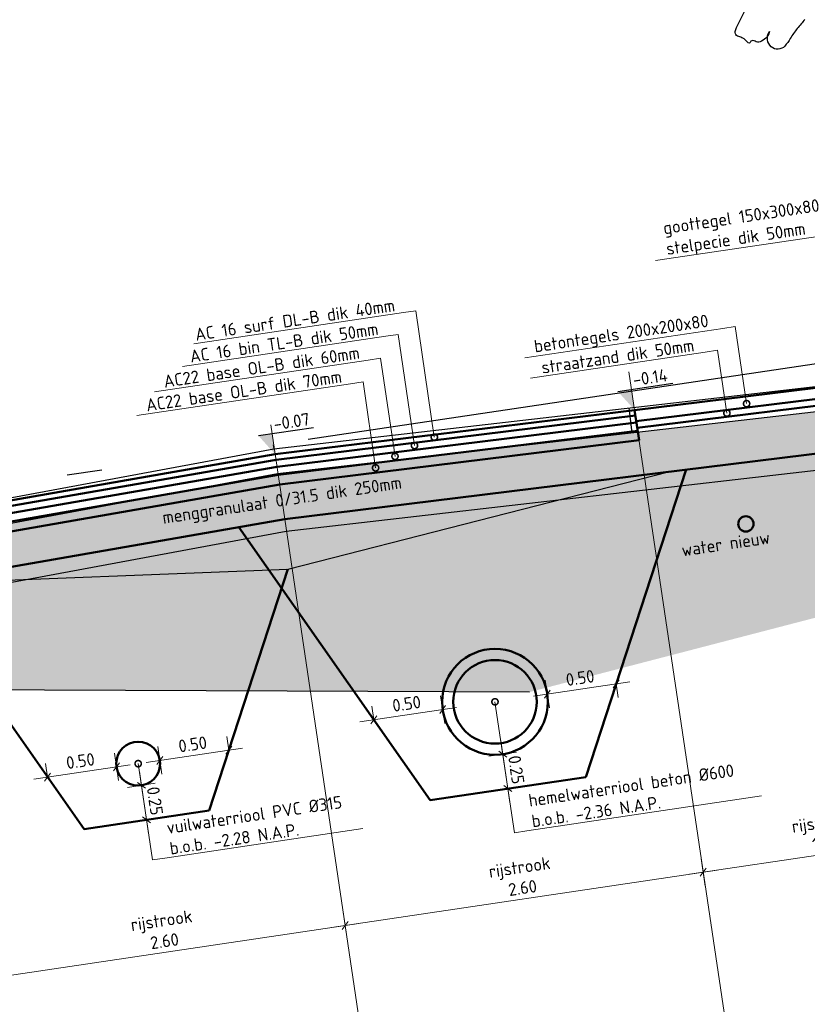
# Model space of a CAD drawing. Header units: metres. Extents: x 0 to 269924, y 0 to 933292.
# Tile 21 of 247: x 133877.13 to 133882.79, y 465789.48 to 465796.55. Entities that reach past the tile are written whole.
import ezdxf
from ezdxf import colors
from ezdxf.entities.mleader import LeaderData, LeaderLine
from ezdxf.math import Vec2, Vec3

# ---------------------------------------------------------------- set-up
doc = ezdxf.new("R2010")
doc.units = ezdxf.units.M
for name, pattern in [('AL-NAP_LIJN', [15.25, 12, -1.5, 0.25, -1.5]), ('RI-HWA', [7.4, 5, -2.4]), ('RI-VWA', [11, 5, -3, 0, -3])]:
    doc.linetypes.add(name, pattern=pattern)
for name, color, linetype, lineweight in [('B-WE-GR-BOOM-SD', 253, 'Continuous', 25), ('B-WE-KL-T18', 10, 'Continuous', 18), ('B-WE-MO-BODEM-AD-50', 253, 'Continuous', 18), ('B-WE-VH-VERHARDING-GD', 253, 'Continuous', 25), ('B-WE-VH-VERHARDING_FUNDERING-AD-50', 253, 'Continuous', 18), ('N-WE-GW-SLEUF-GD', 90, 'Continuous', 50), ('N-WE-KL-ET_LS_OV_LICHTMAST-S', 190, 'Continuous', 25), ('N-WE-RI-T18', 10, 'Continuous', 18), ('N-WE-VH-KANTOPSLUITING_OPSLUITBAND-SD', 150, 'Continuous', 25), ('N-WE-VH-M', 7, 'Continuous', 18), ('N-WE-VH-VERHARDING-GD', 7, 'Continuous', 50), ('N-WE-VH-VERHARDING-T18', 10, 'Continuous', 18), ('X-XX-AL-NAP-GD', 7, 'AL-NAP_LIJN', 25), ('X-XX-AL-PEILMAAT-SD', 7, 'Continuous', 25)]:
    doc.layers.add(name, color=color, linetype=linetype, lineweight=lineweight)
for name, color, linetype, lineweight, true_color in [('N-WE-KL-WATER-GD', 5, 'KL-WATER-N', 50, 0x0000ff), ('N-WE-RI-HWA-GD', 150, 'RI-HWA', 50, 0x007fff), ('N-WE-RI-VWA-GD', 20, 'RI-VWA', 50, 0xff3f00)]:
    doc.layers.add(name, color=color, linetype=linetype, lineweight=lineweight, true_color=true_color)
doc.layers.add('X-XX-AL-HULPLIJN-G', color=30, linetype='Continuous', lineweight=18, plot=False)
doc.layers.add('X-XX-AL-HULPLIJN-GD', color=30, linetype='Continuous', lineweight=25, plot=False)
doc.styles.add('NLCS-ISO', font='NLCS-ISO.ttf')
doc.styles.add('NLCS-ISO-M200-T18', font='NLCS-ISO.ttf', dxfattribs={"height": 0.36})
doc.styles.add('NLCS-ISO-M50-T18', font='NLCS-ISO.ttf', dxfattribs={"height": 0.09})
doc.linetypes.add('KL-WATER-N', pattern='A,7,-0.5,[168,NLCS.SHX,S=0.75,R=0,X=0.75,Y=0],-2', length=9.5)
doc.dimstyles.new('NLCS-M50-T18-SCHRAP_L2_H2', dxfattribs={"dimscale": 0.05, "dimtxt": 2.5, "dimasz": 1.008, "dimexe": 2, "dimexo": 2, "dimgap": 0.7, "dimtad": 1, "dimzin": 0, "dimdsep": 46, "dimtxsty": 'NLCS-ISO-M50-T18', "dimblk": 'OBLIQUE', "dimcen": 0, "dimdle": 2, "dimclrd": 256, "dimclre": 256, "dimclrt": 10, "dimazin": 0, "dimtfac": 1, "dimtdec": 3, "dimtofl": 0, "dimtmove": 0, "dimatfit": 3, "dimldrblk": 'OBLIQUE', "dimfxl": 2, "dimfxlon": 1, "dimtfillclr": 256, "dimtolj": 1, "dimtzin": 0, "dimlwd": -1, "dimlwe": -1, "dimarcsym": 0})

# ---------------------------------------------------------------- blocks, each defined once
blk = doc.blocks.new('_Oblique')
at = {"color": 0, "linetype": 'ByBlock', "lineweight": -2}
blk.add_line((-0.5, -0.5), (0.5, 0.5), dxfattribs=at)
blk = doc.blocks.new('*D679')
at = {"layer": 'Defpoints', "color": 0, "transparency": 16777216}
for p in [(4.4, 7.6904), (1.8, 7.6254), (1.8, 4.2703)]:
    blk.add_point(p, dxfattribs=at)
at = {"layer": 'N-WE-VH-M', "transparency": 16777216}
for p, q in [((1.8, 4.3703), (1.8, 4.1703)), ((4.4, 4.3703), (4.4, 4.1703)), ((4.5, 4.2703), (1.7, 4.2703))]:
    blk.add_line(p, q, dxfattribs=at)
at = {"layer": 'N-WE-VH-M', "transparency": 16777216, "xscale": 0.0504, "yscale": 0.0504, "zscale": 0.0504, "rotation": 180}
blk.add_blockref('_Oblique', (1.8, 4.2703), dxfattribs=at)
at = {"layer": 'N-WE-VH-M', "transparency": 16777216, "xscale": 0.0504, "yscale": 0.0504, "zscale": 0.0504}
blk.add_blockref('_Oblique', (4.4, 4.2703), dxfattribs=at)
at = {"layer": 'N-WE-VH-M', "color": 10, "transparency": 16777216, "insert": (3.1, 4.4253), "char_height": 0.09, "attachment_point": 5, "style": 'NLCS-ISO-M50-T18'}
blk.add_mtext('\\A1;rijstrook\\P2.60', dxfattribs=at)
blk = doc.blocks.new('_DotSmall')
at = {"color": 0, "linetype": 'ByBlock', "const_width": 0.5}
blk.add_lwpolyline([(-0.0625, 0, 1), (0.0625, 0, 1)], format="xyb", close=True, dxfattribs=at)
blk = doc.blocks.new('*D680')
at = {"layer": 'Defpoints', "color": 0, "transparency": 16777216}
for p in [(4.4, 7.6904), (7, 7.6254), (4.4, 4.2703)]:
    blk.add_point(p, dxfattribs=at)
at = {"layer": 'N-WE-VH-M', "transparency": 16777216}
for p, q in [((4.4, 4.3703), (4.4, 4.1703)), ((7, 4.3703), (7, 4.1703)), ((7.1, 4.2703), (4.3, 4.2703))]:
    blk.add_line(p, q, dxfattribs=at)
at = {"layer": 'N-WE-VH-M', "transparency": 16777216, "xscale": 0.0504, "yscale": 0.0504, "zscale": 0.0504, "rotation": 180}
blk.add_blockref('_Oblique', (4.4, 4.2703), dxfattribs=at)
at = {"layer": 'N-WE-VH-M', "transparency": 16777216, "xscale": 0.0504, "yscale": 0.0504, "zscale": 0.0504}
blk.add_blockref('_Oblique', (7, 4.2703), dxfattribs=at)
at = {"layer": 'N-WE-VH-M', "color": 10, "transparency": 16777216, "insert": (5.7, 4.4253), "char_height": 0.09, "attachment_point": 5, "style": 'NLCS-ISO-M50-T18'}
blk.add_mtext('\\A1;rijstrook\\P2.60', dxfattribs=at)
blk = doc.blocks.new('*D681')
at = {"layer": 'Defpoints', "color": 0, "transparency": 16777216}
for p in [(7, 7.6254), (8.8, 7.5804), (7, 4.2703)]:
    blk.add_point(p, dxfattribs=at)
at = {"layer": 'N-WE-VH-M', "transparency": 16777216}
for p, q in [((7, 4.3703), (7, 4.1703)), ((8.8, 4.3703), (8.8, 4.1703)), ((8.9, 4.2703), (6.9, 4.2703))]:
    blk.add_line(p, q, dxfattribs=at)
at = {"layer": 'N-WE-VH-M', "transparency": 16777216, "xscale": 0.0504, "yscale": 0.0504, "zscale": 0.0504, "rotation": 180}
blk.add_blockref('_Oblique', (7, 4.2703), dxfattribs=at)
at = {"layer": 'N-WE-VH-M', "transparency": 16777216, "xscale": 0.0504, "yscale": 0.0504, "zscale": 0.0504}
blk.add_blockref('_Oblique', (8.8, 4.2703), dxfattribs=at)
at = {"layer": 'N-WE-VH-M', "color": 10, "transparency": 16777216, "insert": (7.9, 4.4253), "char_height": 0.09, "attachment_point": 5, "style": 'NLCS-ISO-M50-T18'}
blk.add_mtext('\\A1;rijstrook\\P1.80', dxfattribs=at)
blk = doc.blocks.new('SGR-BOOM_S01_I_ZIJ-D')
blk.add_lwpolyline([(-1.756, 4.447, 0.010142), (-1.863, 4.354, 0.038399), (-1.963, 4.248, -0.049754), (-2.042, 4.168, -0.415767), (-2.203, 4.183, -0.365967), (-2.201, 4.362, -0.002133), (-2.196, 4.368, -0.07961), (-2.195, 4.368, -0.7436), (-2.195, 4.367, -0.008654), (-2.208, 4.342, -0.121887), (-2.25, 4.296, -0.089292), (-2.327, 4.262, -0.250646), (-2.385, 4.277, 0.317592), (-2.434, 4.284, 0.160208), (-2.446, 4.271, -0.29699), (-2.455, 4.266, -0.277841), (-2.48, 4.283, 0.117864), (-2.523, 4.335, 0.060549), (-2.569, 4.361, -0.10853), (-2.593, 4.379, -0.137156), (-2.604, 4.401, -0.124668), (-2.602, 4.428, -0.068553), (-2.58, 4.473, -0.015893), (-2.457, 4.647, -0.012888)], format="xyb")
blk = doc.blocks.new('PROFIEL 11')
at = {"layer": 'B-WE-MO-BODEM-AD-50'}
h = blk.add_hatch(dxfattribs=at)
h.set_pattern_fill('AMO-BODEM_ZAND-SO', color=256, scale=0.05, pattern_type=2)
h.set_pattern_definition([(45.9527673, (2160.72557, -419.07366), (-0.0172770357, 0.094831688), [0, -0.076, 0, -0.085, 0, -0.08125]), (15.952767, (2160.72557, -419.07366), (0.06678568, 0.15258184), [0, -0.041, 0, -0.0685, 0, -0.02625]), (335.9527673, (2160.66474, -419.0827), (0.1539741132, 0.0231678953), [0, -0.025, 0, -0.09, 0, -0.1175]), (325.952767, (2160.66474, -419.0827), (0.142222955, 0.0655012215), [0, -0.0125, 0, -0.059, 0, -0.0675])])
h.paths.add_polyline_path([(8.9201, -0.7896), (7.8008, -0.8302), (8.2054, -0.3952), (8.8184, -0.315), (8.8184, -0.1983), (6.6684, -0.42), (6.0912, -1.1696), (6.0912, -2.0495), (10.8546, -1.4147), (14.8744, -2.0271), (20.5694, -1.4164), (20.5694, -0.8114), (18.8291, -0.8114), (17.7097, -0.7747), (13.3149, -0.6304)])
at = {"layer": 'B-WE-VH-VERHARDING_FUNDERING-AD-50'}
h = blk.add_hatch(dxfattribs=at)
h.set_pattern_fill('AVH-FUNDERING_02-SO', color=256, scale=0.25, pattern_type=2)
h.set_pattern_definition([(5e-08, (-2191.8905, -247.80699), (0.25, 0.25), [0.03125, -0.21875]), (90, (-2191.8905, -247.80699), (-0.25, 0.25), [0.03125, -0.21875]), (135, (-2191.85925, -247.80699), (-0.25, -2e-10), [0.044194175, -0.309359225]), (5e-08, (-2191.85925, -247.66636), (0.25, 0.25), [0.03125, -0.21875]), (45, (-2191.84362, -247.68199), (-2e-10, 0.25), [0.022097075, -0.3314563]), (135, (-2191.84362, -247.68199), (-0.25, -2e-10), [0.022097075, -0.3314563]), (5e-08, (-2191.7655, -247.60386), (0.25, 0.25), [0.044194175, -0.205805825]), (45, (-2191.7655, -247.60386), (-2e-10, 0.25), [0.03125, -0.3223034]), (135, (-2191.7213, -247.60386), (-0.25, -2e-10), [0.03125, -0.3223034]), (90, (-2191.71862, -247.74449), (-0.25, 0.25), [0.03125, -0.21875]), (45, (-2191.71862, -247.74449), (-2e-10, 0.25), [0.022097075, -0.3314563]), (135, (-2191.703, -247.72886), (-0.25, -2e-10), [0.022097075, -0.3314563]), (5e-08, (-2191.85925, -247.74449), (0.25, 0.25), [0.015625, -0.209375]), (5e-08, (-2191.67175, -247.68199), (0.25, 0.25), [0.015625, -0.209375]), (90, (-2191.74987, -247.65074), (-0.25, 0.25), [0.015625, -0.209375]), (135, (-2191.71862, -247.79136), (-0.25, -2e-10), [0.022097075, -0.3314563]), (135, (-2191.828, -247.61949), (-0.25, -2e-10), [0.022097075, -0.3314563]), (45, (-2191.77331, -247.72495), (-2e-10, 0.25), [0.022097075, -0.3314563]), (90, (-2191.80456, -247.77574), (-0.25, 0.25), [0.00390625, -0.24609375]), (90, (-2191.79284, -247.67027), (-0.25, 0.25), [0.00390625, -0.24609375]), (90, (-2191.67566, -247.6273), (-0.25, 0.25), [0.00390625, -0.24609375]), (90, (-2191.67175, -247.7601), (-0.25, 0.25), [0.00390625, -0.24609375])])
h.paths.add_polyline_path([(17.7097, -0.7747), (13.3149, -0.6304), (8.9201, -0.7896), (7.8008, -0.8302), (8.2054, -0.3952), (13.3142, -0.2101), (18.4234, -0.3779), (18.8291, -0.8114)])
at = {"layer": 'B-WE-VH-VERHARDING-GD'}
for points in [[(8.8984, -0.19), (13.3139, -0.03), (17.7294, -0.175)], [(15.8794, -0.1142), (15.8735, -0.2942)]]:
    blk.add_lwpolyline(points, dxfattribs=at)
blk.add_lwpolyline([(17.7097, -0.7747), (13.3149, -0.6304), (7.8008, -0.8302), (8.2054, -0.3952), (13.3142, -0.2101), (18.4234, -0.3779), (18.8291, -0.8114)], close=True, dxfattribs=at)
at = {"layer": 'N-WE-KL-WATER-GD'}
blk.add_circle((16.5884, -1.0616), 0.055, dxfattribs=at)
at = {"layer": 'X-XX-AL-HULPLIJN-GD'}
for points in [[(13.3139, 0), (13.3139, -0.03)], [(14.8744, -2.0271), (10.8546, -1.4147), (7.7434, -1.6187)]]:
    blk.add_lwpolyline(points, dxfattribs=at)
at = {"layer": 'X-XX-AL-NAP-GD'}
blk.add_lwpolyline([(25.569, 0), (0, 0)], dxfattribs=at)
at = {"layer": 'B-WE-GR-BOOM-SD', "xscale": 0.6, "yscale": 0.6}
for zscale in [0.5, 0.6]:
    blk.add_blockref('SGR-BOOM_S01_I_ZIJ-D', (18.594, -0.2099), dxfattribs=dict(at, zscale=zscale))
at = {"layer": 'B-WE-KL-T18', "insert": (16.7441, -1.1362), "char_height": 0.09, "attachment_point": 3, "style": 'NLCS-ISO-M50-T18'}
blk.add_mtext_dynamic_manual_height_columns('water nieuw', width=1.034148, gutter_width=12.5, heights=[0], dxfattribs=at)
blk = doc.blocks.new('*D454')
at = {"layer": 'Defpoints', "color": 0, "transparency": 16777216}
for p in [(133880.1665, 465791.5939), (133879.6719, 465791.5204), (133880.2591, 465790.9707)]:
    blk.add_point(p, dxfattribs=at)
at = {"layer": 'N-WE-VH-M', "transparency": 16777216}
for p, q in [((133880.1812, 465791.495), (133880.1518, 465791.6928)), ((133879.573, 465791.5057), (133880.2654, 465791.6086)), ((133879.6719, 465791.5204), (133879.6572, 465791.6193))]:
    blk.add_line(p, q, dxfattribs=at)
at = {"layer": 'N-WE-VH-M', "transparency": 16777216, "xscale": 0.0504, "yscale": 0.0504, "zscale": 0.0504}
for p, rotation in [((133880.1665, 465791.5939), 8.452767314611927), ((133879.6719, 465791.5204), 188.4527673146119)]:
    blk.add_blockref('_Oblique', p, dxfattribs=dict(at, rotation=rotation))
at = {"layer": 'N-WE-VH-M', "color": 10, "transparency": 16777216, "insert": (133879.9075, 465791.6363), "char_height": 0.09, "attachment_point": 5, "rotation": 8.45277, "style": 'NLCS-ISO-M50-T18'}
blk.add_mtext('\\A1;0.50', dxfattribs=at)
blk = doc.blocks.new('*D455')
at = {"layer": 'Defpoints', "color": 0, "transparency": 16777216}
for p in [(133881.4128, 465791.7791), (133881.4128, 465791.7791), (133881.0108, 465791.0824)]:
    blk.add_point(p, dxfattribs=at)
at = {"layer": 'N-WE-VH-M', "transparency": 16777216}
for p, q in [((133880.8193, 465791.6909), (133881.5117, 465791.7938)), ((133880.9329, 465791.6067), (133880.9035, 465791.8045)), ((133881.4128, 465791.7791), (133881.4275, 465791.6802))]:
    blk.add_line(p, q, dxfattribs=at)
at = {"layer": 'N-WE-VH-M', "transparency": 16777216, "xscale": 0.0504, "yscale": 0.0504, "zscale": 0.0504}
for p, rotation in [((133881.4128, 465791.7791), 8.452767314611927), ((133880.9182, 465791.7056), 188.4527673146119)]:
    blk.add_blockref('_Oblique', p, dxfattribs=dict(at, rotation=rotation))
at = {"layer": 'N-WE-VH-M', "color": 10, "transparency": 16777216, "insert": (133881.1538, 465791.8215), "char_height": 0.09, "attachment_point": 5, "rotation": 8.45277, "style": 'NLCS-ISO-M50-T18'}
blk.add_mtext('\\A1;0.50', dxfattribs=at)
blk = doc.blocks.new('*D456')
at = {"layer": 'Defpoints', "color": 0, "transparency": 16777216}
for p in [(133879.9155, 465791.1724), (133881.1938, 465791.1096), (133880.635, 465791.0266)]:
    blk.add_point(p, dxfattribs=at)
at = {"layer": 'N-WE-VH-M', "transparency": 16777216}
for p, q in [((133880.5835, 465791.3728), (133880.6497, 465790.9277)), ((133880.4993, 465791.2592), (133880.6971, 465791.2886)), ((133880.7339, 465791.0413), (133880.5361, 465791.0119))]:
    blk.add_line(p, q, dxfattribs=at)
at = {"layer": 'N-WE-VH-M', "transparency": 16777216, "xscale": 0.0504, "yscale": 0.0504, "zscale": 0.0504}
for p, rotation in [((133880.5982, 465791.2739), 98.45276731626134), ((133880.635, 465791.0266), 278.4527673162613)]:
    blk.add_blockref('_Oblique', p, dxfattribs=dict(at, rotation=rotation))
at = {"layer": 'N-WE-VH-M', "color": 10, "transparency": 16777216, "insert": (133880.6957, 465791.162), "char_height": 0.09, "attachment_point": 5, "rotation": 278.45277, "style": 'NLCS-ISO-M50-T18'}
blk.add_mtext('\\A1;0.25', dxfattribs=at)
blk = doc.blocks.new('*D457')
at = {"layer": 'Defpoints', "color": 0, "transparency": 16777216}
for p in [(133877.824, 465791.1826), (133877.3294, 465791.1091), (133877.8839, 465790.7795)]:
    blk.add_point(p, dxfattribs=at)
at = {"layer": 'N-WE-VH-M', "transparency": 16777216}
for p, q in [((133877.8387, 465791.0837), (133877.8093, 465791.2815)), ((133877.2305, 465791.0944), (133877.9229, 465791.1973)), ((133877.3294, 465791.1091), (133877.3147, 465791.208))]:
    blk.add_line(p, q, dxfattribs=at)
at = {"layer": 'N-WE-VH-M', "transparency": 16777216, "xscale": 0.0504, "yscale": 0.0504, "zscale": 0.0504}
for p, rotation in [((133877.824, 465791.1826), 8.452767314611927), ((133877.3294, 465791.1091), 188.4527673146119)]:
    blk.add_blockref('_Oblique', p, dxfattribs=dict(at, rotation=rotation))
at = {"layer": 'N-WE-VH-M', "color": 10, "transparency": 16777216, "insert": (133877.565, 465791.225), "char_height": 0.09, "attachment_point": 5, "rotation": 8.45277, "style": 'NLCS-ISO-M50-T18'}
blk.add_mtext('\\A1;0.50', dxfattribs=at)
blk = doc.blocks.new('*D458')
at = {"layer": 'Defpoints', "color": 0, "transparency": 16777216}
for p in [(133878.6302, 465791.3024), (133878.6302, 465791.3024), (133878.1955, 465790.8258)]:
    blk.add_point(p, dxfattribs=at)
at = {"layer": 'N-WE-VH-M', "transparency": 16777216}
for p, q in [((133878.6302, 465791.3024), (133878.6155, 465791.4013)), ((133878.0367, 465791.2142), (133878.7291, 465791.3171)), ((133878.1503, 465791.13), (133878.1209, 465791.3278))]:
    blk.add_line(p, q, dxfattribs=at)
at = {"layer": 'N-WE-VH-M', "transparency": 16777216, "xscale": 0.0504, "yscale": 0.0504, "zscale": 0.0504}
for p, rotation in [((133878.6302, 465791.3024), 8.452767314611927), ((133878.1356, 465791.2289), 188.4527673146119)]:
    blk.add_blockref('_Oblique', p, dxfattribs=dict(at, rotation=rotation))
at = {"layer": 'N-WE-VH-M', "color": 10, "transparency": 16777216, "insert": (133878.3711, 465791.3448), "char_height": 0.09, "attachment_point": 5, "rotation": 8.45277, "style": 'NLCS-ISO-M50-T18'}
blk.add_mtext('\\A1;0.50', dxfattribs=at)
blk = doc.blocks.new('*D459')
at = {"layer": 'Defpoints', "color": 0, "transparency": 16777216}
for p in [(133877.4305, 465790.9649), (133878.4887, 465790.8694), (133878.0397, 465790.8027)]:
    blk.add_point(p, dxfattribs=at)
at = {"layer": 'N-WE-VH-M', "transparency": 16777216}
for p, q in [((133877.9883, 465791.1488), (133878.0544, 465790.7037)), ((133877.904, 465791.0352), (133878.1019, 465791.0646)), ((133878.1386, 465790.8174), (133877.9408, 465790.788))]:
    blk.add_line(p, q, dxfattribs=at)
at = {"layer": 'N-WE-VH-M', "transparency": 16777216, "xscale": 0.0504, "yscale": 0.0504, "zscale": 0.0504}
for p, rotation in [((133878.003, 465791.0499), 98.45276731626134), ((133878.0397, 465790.8027), 278.4527673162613)]:
    blk.add_blockref('_Oblique', p, dxfattribs=dict(at, rotation=rotation))
at = {"layer": 'N-WE-VH-M', "color": 10, "transparency": 16777216, "insert": (133878.1005, 465790.9381), "char_height": 0.09, "attachment_point": 5, "rotation": 278.45277, "style": 'NLCS-ISO-M50-T18'}
blk.add_mtext('\\A1;0.25', dxfattribs=at)
blk = doc.blocks.new('SAL-PEILMAAT_INFRACAD_H01-SOD')
blk.add_line((-2, 3), (6, 3))
blk.add_solid([(-2, 3), (0, 3), (0, 0)])
at = {"style": 'NLCS-ISO'}
blk.add_attdef('...', (0.4, 3.4), '', height=1.8, dxfattribs=at)
blk = doc.blocks.new('dwp test')
at = {"layer": 'N-WE-VH-VERHARDING-GD'}
for points in [[(7, 7.6254), (4.4, 7.6904), (1.8, 7.6254)], [(7, 7.5854), (4.4, 7.6504), (1.8, 7.5854)], [(7, 7.5354), (4.4, 7.6004), (1.8, 7.5354)], [(7, 7.6254), (8.8, 7.5804)], [(7, 7.6254), (7, 7.4054)], [(7, 7.4754), (4.4, 7.5404), (1.8, 7.4754)], [(7, 7.5454), (8.8, 7.5004)], [(7, 7.4954), (8.8, 7.4504)], [(7, 7.4054), (4.4, 7.4704), (1.8, 7.4054)], [(9.25, 7.3004), (9.25, 7.099), (4.4, 7.2203), (-0.45, 7.099), (-0.45, 7.3004)]]:
    blk.add_lwpolyline(points, dxfattribs=at)
at = {"layer": 'X-XX-AL-HULPLIJN-G'}
for points in [[(4.4, 7.9032), (4.4, 0)], [(7, 7.9032), (7, 0)]]:
    blk.add_lwpolyline(points, dxfattribs=at)
at = {"layer": 'N-WE-VH-VERHARDING-T18', "insert": (4.4, 7.3454), "char_height": 0.09, "attachment_point": 5, "style": 'NLCS-ISO-M50-T18'}
blk.add_mtext_dynamic_manual_height_columns('menggranulaat 0/31.5 dik 250mm', width=2.079466, gutter_width=0.45, heights=[0], dxfattribs=at)
at = {"layer": 'N-WE-VH-M'}
for base, p1, p2, picture, middle in [((1.8, 4.2703), (4.4, 7.6904), (1.8, 7.6254), '*D679', (3.1, 4.4253)), ((4.4, 4.2703), (7, 7.6254), (4.4, 7.6904), '*D680', (5.7, 4.4253)), ((7, 4.2703), (8.8, 7.5804), (7, 7.6254), '*D681', (7.9, 4.4253))]:
    dim = blk.add_linear_dim(base=base, p1=p1, p2=p2, angle=180, text='rijstrook\\P<>', dimstyle='NLCS-M50-T18-SCHRAP_L2_H2', dxfattribs=at)
    dim.commit()
    dim.dimension.update_dxf_attribs({"geometry": picture, "text_midpoint": middle})
at = {"layer": 'N-WE-VH-VERHARDING-T18'}
ml = blk.add_multileader_mtext('Standard', dxfattribs=at)
ml.set_content('goottegel 150x300x80\\Pstelpecie dik 50mm', color=256, style='NLCS-ISO-M50-T18')
ml.set_leader_properties(color=256, linetype='ByLayer', lineweight=-1)
ml.set_arrow_properties(name='DOTSMALL')
ml.build(insert=Vec2(0, 0))
ml.multileader.update_dxf_attribs({"text_left_attachment_type": 5, "text_right_attachment_type": 5, "dogleg_length": 0.09, "arrow_head_size": 0.09})
ctx = ml.context
ctx.base_point, ctx.char_height, ctx.arrow_head_size, ctx.landing_gap_size, ctx.plane_origin = Vec3(7.3497, 8.6642), 0.09, 0.09, 0.045, Vec3(6.8977, 7.5846)
ctx.left_attachment, ctx.right_attachment = 5, 5
notes = []
notes.append((ctx, [(0, (1, 1, 0), (8.6997, 8.6642), (-1, 0), 0.09, [(0, [(8.6974, 7.5371)], 0, [])])]))
ctx.mtext.insert, ctx.mtext.rotation, ctx.mtext.flow_direction = Vec3(7.3947, 8.9312), -0.147529, 5
ml = blk.add_multileader_mtext('Standard', dxfattribs=at)
ml.set_content('AC 16 surf DL-B dik 40mm', color=256, style='NLCS-ISO-M50-T18')
ml.set_leader_properties(color=256, linetype='ByLayer', lineweight=-1)
ml.set_arrow_properties(name='DOTSMALL')
ml.build(insert=Vec2(0, 0))
ml.multileader.update_dxf_attribs({"text_left_attachment_type": 5, "text_right_attachment_type": 5, "dogleg_length": 0.09, "arrow_head_size": 0.09})
ctx = ml.context
ctx.base_point, ctx.char_height, ctx.arrow_head_size, ctx.landing_gap_size, ctx.plane_origin = Vec3(3.9125, 8.5617), 0.09, 0.09, 0.045, Vec3(5.6482, 7.4346)
ctx.left_attachment, ctx.right_attachment = 5, 5
notes.append((ctx, [(0, (1, 1, 0), (5.5505, 8.5617), (-1, 0), 0.09, [(0, [(5.5485, 7.6442)], 0, [])])]))
ctx.mtext.insert, ctx.mtext.rotation, ctx.mtext.flow_direction = Vec3(3.9575, 8.6697), -0.147529, 5
ml = blk.add_multileader_mtext('Standard', dxfattribs=at)
ml.set_content('AC 16 bin TL-B dik 50mm', color=256, style='NLCS-ISO-M50-T18')
ml.set_leader_properties(color=256, linetype='ByLayer', lineweight=-1)
ml.set_arrow_properties(name='DOTSMALL')
ml.build(insert=Vec2(0, 0))
ml.multileader.update_dxf_attribs({"text_left_attachment_type": 5, "text_right_attachment_type": 5, "dogleg_length": 0.09, "arrow_head_size": 0.09})
ctx = ml.context
ctx.base_point, ctx.char_height, ctx.arrow_head_size, ctx.landing_gap_size, ctx.plane_origin = Vec3(3.8525, 8.4117), 0.09, 0.09, 0.045, Vec3(5.4982, 7.2846)
ctx.left_attachment, ctx.right_attachment = 5, 5
notes.append((ctx, [(0, (1, 1, 0), (5.4005, 8.4117), (-1, 0), 0.09, [(0, [(5.3987, 7.6054)], 0, [])])]))
ctx.mtext.insert, ctx.mtext.rotation, ctx.mtext.flow_direction = Vec3(3.8975, 8.5197), -0.147529, 5
ml = blk.add_multileader_mtext('Standard', dxfattribs=at)
ml.set_content('AC22 base OL-B dik 60mm', color=256, style='NLCS-ISO-M50-T18')
ml.set_leader_properties(color=256, linetype='ByLayer', lineweight=-1)
ml.set_arrow_properties(name='DOTSMALL')
ml.build(insert=Vec2(0, 0))
ml.multileader.update_dxf_attribs({"text_left_attachment_type": 5, "text_right_attachment_type": 5, "dogleg_length": 0.09, "arrow_head_size": 0.09})
ctx = ml.context
ctx.base_point, ctx.char_height, ctx.arrow_head_size, ctx.landing_gap_size, ctx.plane_origin = Vec3(3.6395, 8.2617), 0.09, 0.09, 0.045, Vec3(5.3482, 7.1346)
ctx.left_attachment, ctx.right_attachment = 5, 5
notes.append((ctx, [(0, (1, 1, 0), (5.2505, 8.2617), (-1, 0), 0.09, [(0, [(5.2489, 7.5492)], 0, [])])]))
ctx.mtext.insert, ctx.mtext.rotation, ctx.mtext.flow_direction = Vec3(3.6845, 8.3697), -0.147529, 5
ml = blk.add_multileader_mtext('Standard', dxfattribs=at)
ml.set_content('AC22 base OL-B dik 70mm', color=256, style='NLCS-ISO-M50-T18')
ml.set_leader_properties(color=256, linetype='ByLayer', lineweight=-1)
ml.set_arrow_properties(name='DOTSMALL')
ml.build(insert=Vec2(0, 0))
ml.multileader.update_dxf_attribs({"text_left_attachment_type": 5, "text_right_attachment_type": 5, "dogleg_length": 0.09, "arrow_head_size": 0.09})
ctx = ml.context
ctx.base_point, ctx.char_height, ctx.arrow_head_size, ctx.landing_gap_size, ctx.plane_origin = Vec3(3.4895, 8.1117), 0.09, 0.09, 0.045, Vec3(5.1982, 6.9846)
ctx.left_attachment, ctx.right_attachment = 5, 5
notes.append((ctx, [(0, (1, 1, 0), (5.1005, 8.1117), (-1, 0), 0.09, [(0, [(5.0989, 7.4879)], 0, [])])]))
ctx.mtext.insert, ctx.mtext.rotation, ctx.mtext.flow_direction = Vec3(3.5345, 8.2197), -0.147529, 5
ml = blk.add_multileader_mtext('Standard', dxfattribs=at)
ml.set_content('betontegels 200x200x80', color=256, style='NLCS-ISO-M50-T18')
ml.set_leader_properties(color=256, linetype='ByLayer', lineweight=-1)
ml.set_arrow_properties(name='DOTSMALL')
ml.build(insert=Vec2(0, 0))
ml.multileader.update_dxf_attribs({"text_left_attachment_type": 5, "text_right_attachment_type": 5, "dogleg_length": 0.09, "arrow_head_size": 0.09})
ctx = ml.context
ctx.base_point, ctx.char_height, ctx.arrow_head_size, ctx.landing_gap_size, ctx.plane_origin = Vec3(6.3083, 8.1117), 0.09, 0.09, 0.045, Vec3(7.6274, 6.9913)
ctx.left_attachment, ctx.right_attachment = 5, 5
notes.append((ctx, [(0, (1, 1, 0), (7.8023, 8.1117), (-1, 0), 0.09, [(0, [(7.8023, 7.5523)], 0, [])])]))
ctx.mtext.insert, ctx.mtext.rotation, ctx.mtext.flow_direction = Vec3(6.3533, 8.2287), 6.135657, 5
ml = blk.add_multileader_mtext('Standard', dxfattribs=at)
ml.set_content('straatzand dik 50mm', color=256, style='NLCS-ISO-M50-T18')
ml.set_leader_properties(color=256, linetype='ByLayer', lineweight=-1)
ml.set_arrow_properties(name='DOTSMALL')
ml.build(insert=Vec2(0, 0))
ml.multileader.update_dxf_attribs({"text_left_attachment_type": 5, "text_right_attachment_type": 5, "dogleg_length": 0.09, "arrow_head_size": 0.09})
ctx = ml.context
ctx.base_point, ctx.char_height, ctx.arrow_head_size, ctx.landing_gap_size, ctx.plane_origin = Vec3(6.3383, 7.9617), 0.09, 0.09, 0.045, Vec3(7.4774, 6.8413)
ctx.left_attachment, ctx.right_attachment = 5, 5
notes.append((ctx, [(0, (1, 1, 0), (7.6523, 7.9617), (-1, 0), 0.09, [(0, [(7.6523, 7.5057)], 0, [])])]))
ctx.mtext.insert, ctx.mtext.rotation, ctx.mtext.flow_direction = Vec3(6.3833, 8.0697), 6.135657, 5
for ctx, leaders in notes:
    for number, flags, end, landing, length, lines in leaders:
        leader = LeaderData()
        leader.index, (leader.has_last_leader_line, leader.has_dogleg_vector, leader.attachment_direction) = number, flags
        leader.last_leader_point, leader.dogleg_vector, leader.dogleg_length = Vec3(end), Vec3(landing), length
        for number, points, colour, breaks in lines:
            line = LeaderLine()
            line.index, line.vertices, line.color, line.breaks = number, Vec3.list(points), colors.encode_raw_color(colour), breaks
            leader.lines.append(line)
        ctx.leaders.append(leader)

msp = doc.modelspace()

# ---------------------------------------------------------------- linework, layer by layer
at = {"layer": 'N-WE-GW-SLEUF-GD'}
for p, q in [((133881.1938, 465791.1096), (133881.9158, 465793.3168)), ((133878.7021, 465792.9041), (133880.0759, 465790.9435)), ((133878.4887, 465790.8694), (133879.0556, 465792.6023)), ((133876.3579, 465792.4957), (133877.5909, 465790.736)), ((133880.0759, 465790.9435), (133881.1938, 465791.1096)), ((133877.5909, 465790.736), (133878.4887, 465790.8694))]:
    msp.add_line(p, q, dxfattribs=at)
at = {"layer": 'N-WE-RI-HWA-GD', "linetype": 'Continuous'}
for radius in [0.38, 0.3]:
    msp.add_circle((133880.5424, 465791.6497), radius, dxfattribs=at)
at = {"layer": 'N-WE-RI-VWA-GD', "linetype": 'Continuous'}
msp.add_circle((133877.9798, 465791.2057), 0.1575, dxfattribs=at)
at = {"layer": 'X-XX-AL-HULPLIJN-GD', "flags": 128}
for points in [[(133879.0556, 465792.6023), (133881.7883, 465793.3011)], [(133876.3579, 465792.4957), (133879.0556, 465792.6023)]]:
    msp.add_lwpolyline(points, dxfattribs=at)

# ---------------------------------------------------------------- block references
at = {"layer": 'N-WE-KL-ET_LS_OV_LICHTMAST-S', "rotation": 8.452767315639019}
msp.add_blockref('PROFIEL 11', (133865.78, 465791.5385), dxfattribs=at)
at = {"layer": 'N-WE-VH-KANTOPSLUITING_OPSLUITBAND-SD', "rotation": 8.452767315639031}
msp.add_blockref('dwp test', (133875.7422, 465785.1732), dxfattribs=at)
at = {"layer": 'X-XX-AL-PEILMAAT-SD', "xscale": 0.05, "yscale": 0.05, "zscale": 0.05, "rotation": 8.452767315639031}
for p, values in [((133881.5453, 465793.7448), {'...': '-0.14'}), ((133878.964, 465793.4269), {'...': '-0.07'})]:
    msp.add_blockref('SAL-PEILMAAT_INFRACAD_H01-SOD', p, dxfattribs=at).add_auto_attribs(values)

# ---------------------------------------------------------------- dimensions: what is measured, and where the dimension line sits
at = {"layer": 'N-WE-VH-M'}
for base, p1, p2, angle, picture, middle in [((133881.4128, 465791.7791), (133881.0108, 465791.0824), (133881.4128, 465791.7791), 8.45277, '*D455', (133881.1655, 465791.7423)), ((133880.1665, 465791.5939), (133879.6719, 465791.5204), (133880.2591, 465790.9707), 8.45277, '*D454', (133879.9192, 465791.5571)), ((133878.6302, 465791.3024), (133878.1955, 465790.8258), (133878.6302, 465791.3024), 8.45277, '*D458', (133878.3829, 465791.2656)), ((133880.635, 465791.0266), (133879.9155, 465791.1724), (133881.1938, 465791.1096), 98.45277, '*D456', (133880.6166, 465791.1502)), ((133877.824, 465791.1826), (133877.3294, 465791.1091), (133877.8839, 465790.7795), 8.45277, '*D457', (133877.5767, 465791.1458)), ((133878.0397, 465790.8027), (133877.4305, 465790.9649), (133878.4887, 465790.8694), 98.45277, '*D459', (133878.0213, 465790.9263))]:
    dim = msp.add_linear_dim(base=base, p1=p1, p2=p2, angle=angle, dimstyle='NLCS-M50-T18-SCHRAP_L2_H2', dxfattribs=at)
    dim.commit()
    dim.dimension.update_dxf_attribs({"geometry": picture, "text_midpoint": middle, "dimtype": 160})

# ---------------------------------------------------------------- leaders
at = {"layer": 'N-WE-RI-T18'}
ml = msp.add_multileader_mtext('Standard', dxfattribs=at)
ml.set_content('hemelwaterriool beton %%C600\\Pb.o.b. -2.36 N.A.P.', color=256, style='NLCS-ISO-M50-T18')
ml.set_leader_properties(color=256, linetype='ByLayer', lineweight=-1)
ml.set_arrow_properties(name='DOTSMALL')
ml.build(insert=Vec2(0, 0))
ml.multileader.update_dxf_attribs({"text_left_attachment_type": 5, "text_right_attachment_type": 5, "dogleg_length": 0.09, "arrow_head_size": 0.09})
ctx = ml.context
ctx.base_point, ctx.char_height, ctx.arrow_head_size, ctx.landing_gap_size, ctx.plane_origin, ctx.plane_x_axis, ctx.plane_y_axis = Vec3(133880.7711, 465790.7232), 0.09, 0.09, 0.045, Vec3(133880.5865, 465791.353), Vec3(0.989137, 0.146994), Vec3(-0.146994, 0.989137)
ctx.left_attachment, ctx.right_attachment = 5, 5
notes = []
notes.append((ctx, [(0, (1, 1, 0), (133880.682, 465790.7099), (0.989137, 0.146994), 0.09, [(0, [(133880.5424, 465791.6497)], 0, [])])]))
ctx.mtext.insert, ctx.mtext.text_direction, ctx.mtext.flow_direction = Vec3(133880.7776, 465790.985), Vec3(0.989137, 0.146994), 5
ml = msp.add_multileader_mtext('Standard', dxfattribs=at)
ml.set_content('vuilwaterriool PVC %%C315\\Pb.o.b. -2.28 N.A.P.', color=256, style='NLCS-ISO-M50-T18')
ml.set_leader_properties(color=256, linetype='ByLayer', lineweight=-1)
ml.set_arrow_properties(name='DOTSMALL')
ml.build(insert=Vec2(0, 0))
ml.multileader.update_dxf_attribs({"text_left_attachment_type": 5, "text_right_attachment_type": 5, "dogleg_length": 0.09, "arrow_head_size": 0.09})
ctx = ml.context
ctx.base_point, ctx.char_height, ctx.arrow_head_size, ctx.landing_gap_size, ctx.plane_origin, ctx.plane_x_axis, ctx.plane_y_axis = Vec3(133878.1715, 465790.5278), 0.09, 0.09, 0.045, Vec3(133877.9985, 465791.0796), Vec3(0.989137, 0.146994), Vec3(-0.146994, 0.989137)
ctx.left_attachment, ctx.right_attachment = 5, 5
notes.append((ctx, [(0, (1, 1, 0), (133878.0825, 465790.5145), (0.989137, 0.146994), 0.09, [(0, [(133877.9798, 465791.2057)], 0, [])])]))
ctx.mtext.insert, ctx.mtext.text_direction, ctx.mtext.flow_direction = Vec3(133878.1781, 465790.7896), Vec3(0.989137, 0.146994), 5
at = {"layer": 'N-WE-VH-VERHARDING-T18'}
ml = msp.add_multileader_mtext('Standard', dxfattribs=at)
ml.set_content('', color=256, style='NLCS-ISO-M200-T18')
ml.set_leader_properties(color=256, linetype='ByLayer', lineweight=-1)
ml.build(insert=Vec2(0, 0))
ml.multileader.update_dxf_attribs({"has_dogleg": 0, "text_left_attachment_type": 5, "text_right_attachment_type": 5, "dogleg_length": 0.36, "arrow_head_size": 0.36})
ctx = ml.context
ctx.base_point, ctx.char_height, ctx.arrow_head_size, ctx.landing_gap_size, ctx.plane_origin = Vec3(135697.3918, 466805.7659), 0.36, 0.36, 0.18, Vec3(135695.6966, 466805.1889)
ctx.left_attachment, ctx.right_attachment = 5, 5
notes.append((ctx, [(0, (0, 0, 0), (0, 0), (1, 0), 1, [])]))
ctx.mtext.insert, ctx.mtext.rotation, ctx.mtext.flow_direction = Vec3(135697.5718, 466806.1259), -0.147529, 5
for ctx, leaders in notes:
    for number, flags, end, landing, length, lines in leaders:
        leader = LeaderData()
        leader.index, (leader.has_last_leader_line, leader.has_dogleg_vector, leader.attachment_direction) = number, flags
        leader.last_leader_point, leader.dogleg_vector, leader.dogleg_length = Vec3(end), Vec3(landing), length
        for number, points, colour, breaks in lines:
            line = LeaderLine()
            line.index, line.vertices, line.color, line.breaks = number, Vec3.list(points), colors.encode_raw_color(colour), breaks
            leader.lines.append(line)
        ctx.leaders.append(leader)

doc.saveas('drawing.dxf')
